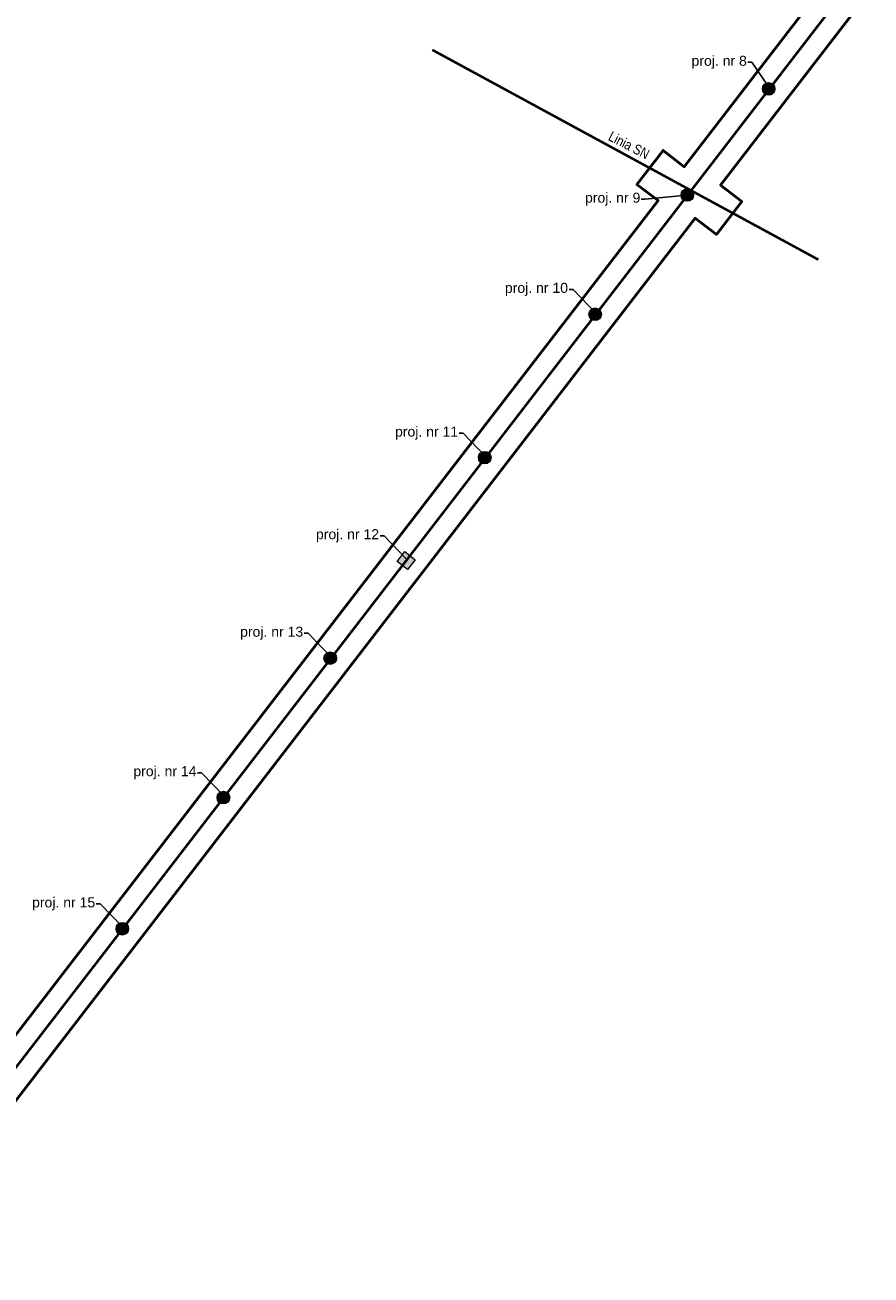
# Model space of a CAD drawing. Header units: metres. Extents: x 6442561 to 6528666, y 5729610 to 6030272.
# Tile 47 of 51: x 6517948 to 6519635, y 5747982 to 5750473. Entities that reach past the tile are written whole.
import ezdxf
from ezdxf import colors
from ezdxf.entities.mleader import LeaderData, LeaderLine
from ezdxf.math import Vec2, Vec3

# ---------------------------------------------------------------- set-up
doc = ezdxf.new("R2010")
doc.units = ezdxf.units.M
doc.linetypes.add('ACAD_ISO10W100', pattern=[18, 12, -3, 0, -3])
doc.layers.get('0').update_dxf_attribs({"lineweight": 0})
for name, color, linetype, lineweight in [('#Podkład', 7, 'Continuous', 0), ('@obiekty krzyżowane', 5, 'Continuous', 15), ('@opis słupów', 1, 'Continuous', 15), ('@opisy', 7, 'Continuous', 15), ('@Oś linii poglądowa', 1, 'Continuous', 15), ('@słupy', 1, 'Continuous', 0), ('_zakres', 4, 'Continuous', 20)]:
    doc.layers.add(name, color=color, linetype=linetype, lineweight=lineweight)
doc.styles.add('Arial Narrow', font='ARIALN.TTF')
doc.styles.get("Standard").update_dxf_attribs({"font": 'arial.ttf'})

# ---------------------------------------------------------------- blocks, each defined once
blk = doc.blocks.new('*U2')
at = {"lineweight": 30}
h = blk.add_hatch(color=0, dxfattribs=at)
h.dxf.hatch_style = 1
h.paths.add_polyline_path([(-29.8, -1.2, 1), (30.1, -1.2, 1)])
at = {"layer": '#Podkład', "color": 0, "linetype": 'Continuous'}
blk.add_circle((0.2, -1.2), 30, dxfattribs=at)
blk = doc.blocks.new('*U3')
at = {"layer": '#Podkład', "linetype": 'Continuous', "transparency": 33554687}
h = blk.add_hatch(color=0, dxfattribs=at)
h.dxf.hatch_style = 1
h.paths.add_polyline_path([(-20.6, 18.2), (20.9, 18.2), (20.9, -20.7), (-20.6, -20.7)])
at = {"color": 0}
blk.add_lwpolyline([(-20.6, 18.2), (20.9, 18.2), (20.9, -20.7), (-20.6, -20.7)], close=True, dxfattribs=at)
at = {"layer": '@słupy', "color": 0, "linetype": 'Continuous'}
blk.add_lwpolyline([(-20.6, 18.2), (20.9, 18.2), (20.9, -20.7), (-20.6, -20.7)], close=True, dxfattribs=at)

msp = doc.modelspace()

# ---------------------------------------------------------------- linework, layer by layer
at = {"layer": '@obiekty krzyżowane', "linetype": 'ACAD_ISO10W100', "ltscale": 0.2, "const_width": 5, "flags": 128}
msp.add_lwpolyline([(6518760.1, 5750423.2), (6519529.5, 5750005.3)], dxfattribs=at)

# ---------------------------------------------------------------- block references
at = {"layer": '@słupy', "linetype": 'Continuous', "xscale": 0.4184172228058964, "yscale": 0.4184172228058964, "zscale": 0.4184172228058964, "rotation": 259.5500809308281}
for p in [(6519431, 5750345.5), (6519268.9, 5750134), (6519085.2, 5749896.4), (6518865.1, 5749610.8), (6518557.3, 5749211.3), (6518344.2, 5748933.6), (6518142.8, 5748672.2)]:
    msp.add_blockref('*U2', p, dxfattribs=at)
at = {"layer": '@słupy', "color": 1, "linetype": 'Continuous', "xscale": 0.6389805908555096, "yscale": 0.6389805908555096, "zscale": 0.6389805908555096, "rotation": 142.4029308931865}
msp.add_blockref('*U3', (6518707.6, 5749405), dxfattribs=at)

# ---------------------------------------------------------------- next in the draw order: texts
at = {"layer": '@opisy', "color": 5, "insert": (6519152.1, 5750233.2), "char_height": 20, "attachment_point": 5, "rotation": 333.0036, "style": 'Arial Narrow', "bg_fill": 3, "box_fill_scale": 1, "bg_fill_color": 256, "bg_fill_transparency": 0}
msp.add_mtext_dynamic_manual_height_columns('Linia SN', width=95.922, gutter_width=12.5, heights=[20.7], dxfattribs=at)

# ---------------------------------------------------------------- next in the draw order: linework, layer by layer
at = {"layer": '@Oś linii poglądowa', "color": 1, "linetype": 'ACAD_ISO10W100', "ltscale": 0.2, "const_width": 5, "flags": 128}
msp.add_lwpolyline([(6520655.8, 5751552.6), (6520642.5, 5751551.6), (6520549.1, 5751575.6), (6520306.8, 5751481.5), (6518865.6, 5749610.1), (6516989.9, 5747175.6), (6514483.7, 5744092.7), (6512784.3, 5740019.6), (6512672.7, 5739752), (6511867.2, 5737372.6), (6509563.2, 5735877.4), (6509542.3, 5735627), (6509411.4, 5735624.6), (6509263.7, 5735683.3), (6509130.5, 5735602), (6508936.8, 5735129.9), (6508277.2, 5733553.1), (6508161.6, 5733276.4), (6507841.4, 5732801), (6507319, 5732791.4), (6507271.8, 5732778.7)], dxfattribs=at)

# ---------------------------------------------------------------- next in the draw order: leaders
at = {"layer": '@opis słupów'}
ml = msp.add_multileader_mtext('Standard', dxfattribs=at)
ml.set_content('proj. nr 8', color=256)
ml.set_leader_properties()
ml.build(insert=Vec2(0, 0))
ctx = ml.context
ctx.base_point, ctx.char_height, ctx.plane_origin = Vec3(6519277.8, 5750398.6), 20, Vec3(6519432.8, 5750345.5)
ctx.text_align_type = 2
notes = []
notes.append((ctx, [(0, (1, 1, 0), (6519397, 5750398.6), (-1, 0), 8, [(0, [(6519432.8, 5750345.5)], 0, [])])]))
ctx.mtext.insert, ctx.mtext.alignment, ctx.mtext.flow_direction = Vec3(6519387, 5750411.5), 3, 5
ctx.mtext.has_bg_fill, ctx.mtext.bg_color, ctx.mtext.bg_scale_factor, ctx.mtext.bg_transparency, ctx.mtext.use_window_bg_color = 1, -1073741824, 1, 0, 1
ml = msp.add_multileader_mtext('Standard', dxfattribs=at)
ml.set_content('proj. nr 9', color=256)
ml.set_leader_properties()
ml.build(insert=Vec2(0, 0))
ctx = ml.context
ctx.base_point, ctx.char_height, ctx.plane_origin = Vec3(6519065.5, 5750125.8), 20, Vec3(6519270.7, 5750134)
ctx.text_align_type = 2
notes.append((ctx, [(0, (1, 1, 0), (6519184.7, 5750125.8), (-1, 0), 8, [(0, [(6519270.7, 5750134)], 0, [])])]))
ctx.mtext.insert, ctx.mtext.alignment, ctx.mtext.flow_direction = Vec3(6519174.7, 5750138.7), 3, 5
ctx.mtext.has_bg_fill, ctx.mtext.bg_color, ctx.mtext.bg_scale_factor, ctx.mtext.bg_transparency, ctx.mtext.use_window_bg_color = 1, -1073741824, 1, 0, 1
ml = msp.add_multileader_mtext('Standard', dxfattribs=at)
ml.set_content('proj. nr 10', color=256)
ml.set_leader_properties()
ml.build(insert=Vec2(0, 0))
ctx = ml.context
ctx.base_point, ctx.char_height, ctx.plane_origin = Vec3(6518906, 5749946.1), 20, Vec3(6519087.6, 5749897.2)
ctx.text_align_type = 2
notes.append((ctx, [(0, (1, 1, 0), (6519040.6, 5749946.1), (-1, 0), 8, [(0, [(6519087.6, 5749897.2)], 0, [])])]))
ctx.mtext.insert, ctx.mtext.alignment, ctx.mtext.flow_direction = Vec3(6519030.6, 5749959.1), 3, 5
ctx.mtext.has_bg_fill, ctx.mtext.bg_color, ctx.mtext.bg_scale_factor, ctx.mtext.bg_transparency, ctx.mtext.use_window_bg_color = 1, -1073741824, 1, 0, 1
ml = msp.add_multileader_mtext('Standard', dxfattribs=at)
ml.set_content('proj. nr 11', color=256)
ml.set_leader_properties()
ml.build(insert=Vec2(0, 0))
ctx = ml.context
ctx.base_point, ctx.char_height, ctx.plane_origin = Vec3(6518690.7, 5749659.7), 20, Vec3(6518868.5, 5749610.7)
ctx.text_align_type = 2
notes.append((ctx, [(0, (1, 1, 0), (6518821.6, 5749659.7), (-1, 0), 8, [(0, [(6518868.5, 5749610.7)], 0, [])])]))
ctx.mtext.insert, ctx.mtext.alignment, ctx.mtext.flow_direction = Vec3(6518811.6, 5749672.7), 3, 5
ctx.mtext.has_bg_fill, ctx.mtext.bg_color, ctx.mtext.bg_scale_factor, ctx.mtext.bg_transparency, ctx.mtext.use_window_bg_color = 1, -1073741824, 1, 0, 1
ml = msp.add_multileader_mtext('Standard', dxfattribs=at)
ml.set_content('proj. nr 12', color=256)
ml.set_leader_properties()
ml.build(insert=Vec2(0, 0))
ctx = ml.context
ctx.base_point, ctx.char_height, ctx.plane_origin = Vec3(6518529.5, 5749455.3), 20, Vec3(6518710.9, 5749406.3)
ctx.text_align_type = 2
notes.append((ctx, [(0, (1, 1, 0), (6518664, 5749455.3), (-1, 0), 8, [(0, [(6518710.9, 5749406.3)], 0, [])])]))
ctx.mtext.insert, ctx.mtext.alignment, ctx.mtext.flow_direction = Vec3(6518654, 5749468.3), 3, 5
ctx.mtext.has_bg_fill, ctx.mtext.bg_color, ctx.mtext.bg_scale_factor, ctx.mtext.bg_transparency, ctx.mtext.use_window_bg_color = 1, -1073741824, 1, 0, 1
ml = msp.add_multileader_mtext('Standard', dxfattribs=at)
ml.set_content('proj. nr 13', color=256)
ml.set_leader_properties()
ml.build(insert=Vec2(0, 0))
ctx = ml.context
ctx.base_point, ctx.char_height, ctx.plane_origin = Vec3(6518378.1, 5749261), 20, Vec3(6518559.7, 5749212)
ctx.text_align_type = 2
notes.append((ctx, [(0, (1, 1, 0), (6518512.8, 5749261), (-1, 0), 8, [(0, [(6518559.7, 5749212)], 0, [])])]))
ctx.mtext.insert, ctx.mtext.alignment, ctx.mtext.flow_direction = Vec3(6518502.8, 5749274), 3, 5
ctx.mtext.has_bg_fill, ctx.mtext.bg_color, ctx.mtext.bg_scale_factor, ctx.mtext.bg_transparency, ctx.mtext.use_window_bg_color = 1, -1073741824, 1, 0, 1
ml = msp.add_multileader_mtext('Standard', dxfattribs=at)
ml.set_content('proj. nr 14', color=256)
ml.set_leader_properties()
ml.build(insert=Vec2(0, 0))
ctx = ml.context
ctx.base_point, ctx.char_height, ctx.plane_origin = Vec3(6518165.5, 5748983.2), 20, Vec3(6518347.1, 5748934.3)
ctx.text_align_type = 2
notes.append((ctx, [(0, (1, 1, 0), (6518300.1, 5748983.2), (-1, 0), 8, [(0, [(6518347.1, 5748934.3)], 0, [])])]))
ctx.mtext.insert, ctx.mtext.alignment, ctx.mtext.flow_direction = Vec3(6518290.1, 5748996.2), 3, 5
ctx.mtext.has_bg_fill, ctx.mtext.bg_color, ctx.mtext.bg_scale_factor, ctx.mtext.bg_transparency, ctx.mtext.use_window_bg_color = 1, -1073741824, 1, 0, 1
ml = msp.add_multileader_mtext('Standard', dxfattribs=at)
ml.set_content('proj. nr 15', color=256)
ml.set_leader_properties()
ml.build(insert=Vec2(0, 0))
ctx = ml.context
ctx.base_point, ctx.char_height, ctx.plane_origin = Vec3(6517963.4, 5748721.9), 20, Vec3(6518145.1, 5748672.9)
ctx.text_align_type = 2
notes.append((ctx, [(0, (1, 1, 0), (6518098.2, 5748721.9), (-1, 0), 8, [(0, [(6518145.1, 5748672.9)], 0, [])])]))
ctx.mtext.insert, ctx.mtext.alignment, ctx.mtext.flow_direction = Vec3(6518088.2, 5748734.8), 3, 5
ctx.mtext.has_bg_fill, ctx.mtext.bg_color, ctx.mtext.bg_scale_factor, ctx.mtext.bg_transparency, ctx.mtext.use_window_bg_color = 1, -1073741824, 1, 0, 1
for ctx, leaders in notes:
    for number, flags, end, landing, length, lines in leaders:
        leader = LeaderData()
        leader.index, (leader.has_last_leader_line, leader.has_dogleg_vector, leader.attachment_direction) = number, flags
        leader.last_leader_point, leader.dogleg_vector, leader.dogleg_length = Vec3(end), Vec3(landing), length
        for number, points, colour, breaks in lines:
            line = LeaderLine()
            line.index, line.vertices, line.color, line.breaks = number, Vec3.list(points), colors.encode_raw_color(colour), breaks
            leader.lines.append(line)
        ctx.leaders.append(leader)

# ---------------------------------------------------------------- next in the draw order: linework, layer by layer
at = {"layer": '_zakres', "lineweight": 50, "flags": 128}
for points in [[(6516958.6, 5747200.5), (6518833.9, 5749634.5), (6519210, 5750122.8), (6519167.9, 5750155.2), (6519220.1, 5750223), (6519262.3, 5750190.5), (6520240.3, 5751460.6)], [(6520331, 5751447.3), (6519334.8, 5750153.8), (6519377, 5750121.3), (6519326.4, 5750055.5), (6519284.3, 5750087.9), (6518897.3, 5749585.7), (6517021.3, 5747150.8)]]:
    msp.add_lwpolyline(points, dxfattribs=at)

doc.saveas('drawing.dxf')
